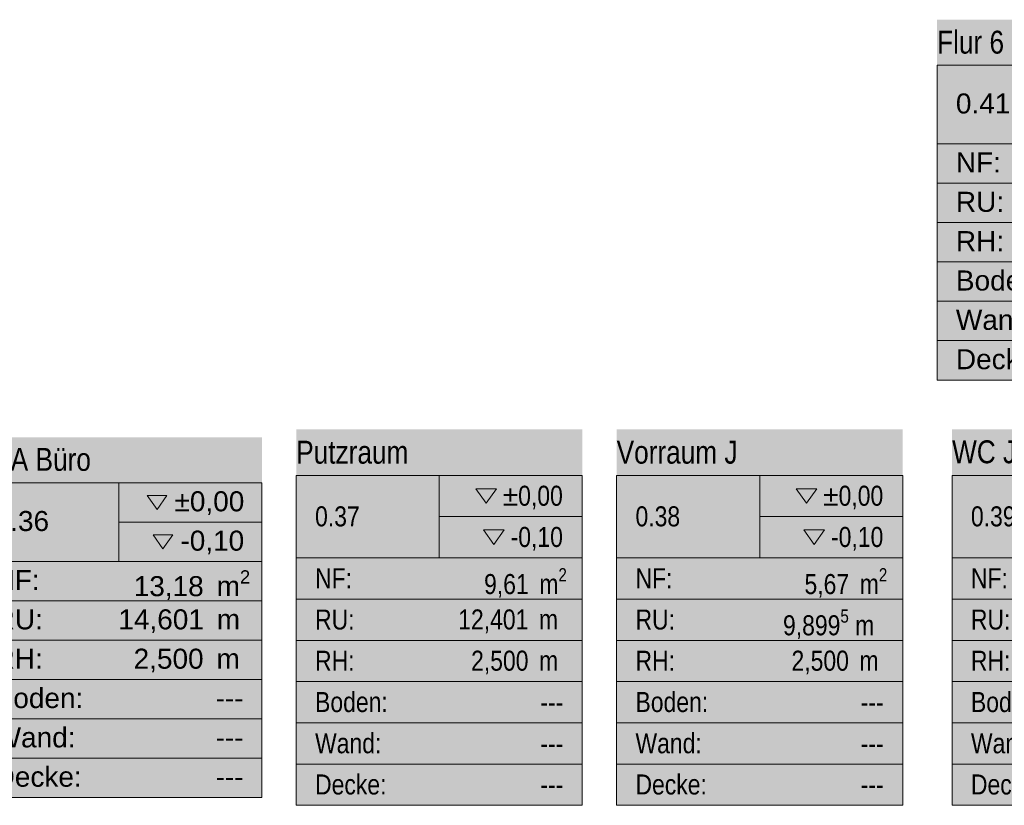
# Model space of a CAD drawing. Header units: metres. Extents: x -89 to 754, y -195 to 69.
# Tile 171 of 211: x 23 to 32, y -14 to -7. Entities that reach past the tile are written whole.
import ezdxf
from ezdxf.enums import TextEntityAlignment as Align

# ---------------------------------------------------------------- set-up
doc = ezdxf.new("R2010")
doc.units = ezdxf.units.M
doc.header["$MEASUREMENT"] = 0
doc.layers.add('80 Raum', color=7, linetype='Continuous')
doc.layers.add('Neubau_80 Raum', color=7, linetype='Continuous')
doc.styles.add('ERSTELLTER_STIL_1', font='arial.ttf')
doc.styles.add('ERSTELLTER_STIL_2', font='ARIALN.TTF')
doc.styles.add('ERSTELLTER_STIL_3', font='ARIALN.TTF')

# ---------------------------------------------------------------- blocks, each defined once
blk = doc.blocks.new('Flur 6_0.41_29_1', base_point=(32.5014, -8.4338))
at = {"layer": '80 Raum', "linetype": 'Continuous', "lineweight": 0, "true_color": 0x272a1c}
blk.add_hatch(color=250, dxfattribs=at).paths.add_polyline_path([(31.2514, -10.0079), (33.7514, -10.0079), (33.7514, -6.8597), (31.2514, -6.8597)])
at = {"layer": '80 Raum', "color": 7, "linetype": 'Continuous', "lineweight": 9}
for p, q in [((33.7514, -7.2579), (31.2514, -7.2579)), ((31.2514, -7.2579), (31.2514, -10.0079)), ((31.2514, -7.2579), (33.7514, -7.2579)), ((31.2514, -7.9454), (31.2514, -7.2579)), ((33.7514, -7.9454), (31.2514, -7.9454)), ((31.2514, -7.9454), (33.7514, -7.9454)), ((31.2514, -8.2891), (31.2514, -7.9454)), ((33.7514, -8.2891), (31.2514, -8.2891)), ((31.2514, -8.2891), (33.7514, -8.2891)), ((31.2514, -8.6329), (31.2514, -8.2891)), ((33.7514, -8.6329), (31.2514, -8.6329)), ((31.2514, -8.6329), (33.7514, -8.6329)), ((31.2514, -8.9766), (31.2514, -8.6329)), ((33.7514, -8.9766), (31.2514, -8.9766)), ((31.2514, -8.9766), (33.7514, -8.9766)), ((31.2514, -9.3204), (31.2514, -8.9766)), ((33.7514, -9.3204), (31.2514, -9.3204)), ((31.2514, -9.3204), (33.7514, -9.3204)), ((31.2514, -9.6641), (31.2514, -9.3204)), ((33.7514, -9.6641), (31.2514, -9.6641)), ((31.2514, -9.6641), (33.7514, -9.6641)), ((31.2514, -10.0079), (31.2514, -9.6641)), ((31.2514, -10.0079), (33.7514, -10.0079)), ((33.7514, -10.0079), (31.2514, -10.0079))]:
    blk.add_line(p, q, dxfattribs=at)
at = {"layer": '80 Raum', "color": 7, "lineweight": 9, "style": 'ERSTELLTER_STIL_1'}
blk.add_attdef('stApartmentId', text='', height=0.175, dxfattribs=at).set_placement((26.406, 14.2444), align=Align.MIDDLE_CENTER)
at = {"layer": '80 Raum', "color": 7, "lineweight": 9}
for tag, height, style, p in [('ROOM_NAME', 0.2, 'ERSTELLTER_STIL_2', (31.2514, -6.956)), ('DUMMY_850', 0.2, 'ERSTELLTER_STIL_2', (33.5867, -6.8941)), ('ROOM_NUMBER', 0.175, 'ERSTELLTER_STIL_1', (31.4161, -7.5041)), ('measuredNetAreaCode', 0.175, 'ERSTELLTER_STIL_1', (31.4161, -8.0197)), ('perimeterCode', 0.175, 'ERSTELLTER_STIL_1', (31.4161, -8.3635)), ('ceilingHeightCode', 0.175, 'ERSTELLTER_STIL_1', (31.4161, -8.7072)), ('measuredAreaCode', 0.175, 'ERSTELLTER_STIL_1', (31.4161, -9.051)), ('DUMMY_851_0', 0.175, 'ERSTELLTER_STIL_1', (33.3469, -9.051)), ('DUMMY_852', 0.175, 'ERSTELLTER_STIL_1', (31.4161, -9.3947)), ('DUMMY_851_1', 0.175, 'ERSTELLTER_STIL_1', (33.3469, -9.3947)), ('DUMMY_853', 0.175, 'ERSTELLTER_STIL_1', (31.4161, -9.7385)), ('DUMMY_851_2', 0.175, 'ERSTELLTER_STIL_1', (33.3469, -9.7385))]:
    blk.add_attdef(tag, text='', height=height, dxfattribs=dict(at, style=style)).set_placement(p, align=Align.TOP_LEFT)
blk = doc.blocks.new('SSA Büro_0.36_30_1', base_point=(24.1014, -12.0819))
at = {"layer": 'Neubau_80 Raum', "linetype": 'Continuous', "lineweight": 0, "true_color": 0x272a1c}
blk.add_hatch(color=250, dxfattribs=at).paths.add_polyline_path([(22.8514, -13.656), (25.3514, -13.656), (25.3514, -10.5079), (22.8514, -10.5079)])
at = {"layer": 'Neubau_80 Raum', "linetype": 'Continuous', "lineweight": 0, "true_color": 0x000000}
blk.add_hatch(color=18, dxfattribs=at).paths.add_polyline_path([(24.4011, -11.3609), (24.487, -11.4824), (24.573, -11.3609)])
at = {"layer": 'Neubau_80 Raum', "color": 7, "linetype": 'Continuous', "lineweight": 9}
for p, q in [((25.3514, -10.906), (22.8514, -10.906)), ((22.8514, -10.906), (22.8514, -13.656)), ((22.8514, -10.906), (25.3514, -10.906)), ((22.8514, -11.5935), (22.8514, -10.906)), ((24.1014, -10.906), (24.1014, -11.5935)), ((25.3514, -13.656), (25.3514, -10.906)), ((25.3514, -10.906), (25.3514, -11.5935)), ((24.1014, -11.2498), (25.3514, -11.2498)), ((25.3514, -11.5935), (22.8514, -11.5935)), ((22.8514, -11.5935), (25.3514, -11.5935)), ((22.8514, -11.9373), (22.8514, -11.5935)), ((25.3514, -11.5935), (25.3514, -11.9373)), ((25.3514, -11.9373), (22.8514, -11.9373)), ((22.8514, -11.9373), (25.3514, -11.9373)), ((22.8514, -12.281), (22.8514, -11.9373)), ((25.3514, -11.9373), (25.3514, -12.281)), ((25.3514, -12.281), (22.8514, -12.281)), ((22.8514, -12.281), (25.3514, -12.281)), ((22.8514, -12.6248), (22.8514, -12.281)), ((25.3514, -12.281), (25.3514, -12.6248)), ((25.3514, -12.6248), (22.8514, -12.6248)), ((22.8514, -12.6248), (25.3514, -12.6248)), ((22.8514, -12.9685), (22.8514, -12.6248)), ((25.3514, -12.6248), (25.3514, -12.9685)), ((25.3514, -12.9685), (22.8514, -12.9685)), ((22.8514, -12.9685), (25.3514, -12.9685)), ((22.8514, -13.3123), (22.8514, -12.9685)), ((25.3514, -12.9685), (25.3514, -13.3123)), ((25.3514, -13.3123), (22.8514, -13.3123)), ((22.8514, -13.3123), (25.3514, -13.3123)), ((22.8514, -13.656), (22.8514, -13.3123)), ((25.3514, -13.3123), (25.3514, -13.656)), ((22.8514, -13.656), (25.3514, -13.656)), ((25.3514, -13.656), (22.8514, -13.656))]:
    blk.add_line(p, q, dxfattribs=at)
at = {"layer": 'Neubau_80 Raum', "color": 7, "linetype": 'Continuous', "lineweight": 13, "flags": 128}
for points in [[(24.3493, -11.0171), (24.4352, -11.1387), (24.5212, -11.0171)], [(24.4011, -11.3609), (24.487, -11.4824), (24.573, -11.3609)]]:
    blk.add_lwpolyline(points, close=True, dxfattribs=at)
at = {"layer": 'Neubau_80 Raum', "color": 7, "lineweight": 9, "char_height": 0.175, "attachment_point": 1, "style": 'ERSTELLTER_STIL_1'}
for s, insert in [('\\A1;{\\pql;\\pt0,0.05;\\fArial|b0|i0|c0|p0;\\W1.000000;±0,00\\fArial|b0|i0|c0|p0;\\W1.000000;\\A1{\\H.66x;\\S^  ;}\\fArial|b0|i0|c0|p0;\\W1.000000;\\fArial|b0|i0|c0|p0;\\W1.000000;\\A1{\\H.66x;\\S^  ;}}', (24.5879, -10.9804)), ('\\A1;{\\pql;\\pt0,0.05;\\fArial|b0|i0|c0|p0;\\W1.000000;-0,10\\fArial|b0|i0|c0|p0;\\W1.000000;\\A1{\\H.66x;\\S^  ;}\\fArial|b0|i0|c0|p0;\\W1.000000;\\fArial|b0|i0|c0|p0;\\W1.000000;\\A1{\\H.66x;\\S^  ;}}', (24.6396, -11.3241)), ('\\A1;{\\pql;\\pt0,0.05;\\fArial|b0|i0|c0|p0;\\W1.000000;13,18\\fArial|b0|i0|c0|p0;\\W1.000000;\\A1{\\H.66x;\\S^  ;}\\fArial|b0|i0|c0|p0;\\W1.000000; m\\fArial|b0|i0|c0|p0;\\W1.000000;\\A1{\\H.66x;\\S2^  ;}}', (24.2314, -11.6704)), ('\\A1;{\\pql;\\pt0,0.05;\\fArial|b0|i0|c0|p0;\\W1.000000;14,601\\fArial|b0|i0|c0|p0;\\W1.000000;\\A1{\\H.66x;\\S^  ;}\\fArial|b0|i0|c0|p0;\\W1.000000; m\\fArial|b0|i0|c0|p0;\\W1.000000;\\A1{\\H.66x;\\S^  ;}}', (24.097, -12.0116)), ('\\A1;{\\pql;\\pt0,0.05;\\fArial|b0|i0|c0|p0;\\W1.000000;2,500\\fArial|b0|i0|c0|p0;\\W1.000000;\\A1{\\H.66x;\\S^  ;}\\fArial|b0|i0|c0|p0;\\W1.000000; m\\fArial|b0|i0|c0|p0;\\W1.000000;\\A1{\\H.66x;\\S^  ;}}', (24.2305, -12.3554))]:
    blk.add_mtext(s, dxfattribs=dict(at, insert=insert))
at = {"layer": 'Neubau_80 Raum', "color": 7, "lineweight": 9}
for tag, height, style, p in [('DUMMY_850', 0.2, 'ERSTELLTER_STIL_2', (25.1867, -10.5422)), ('ROOM_NAME', 0.2, 'ERSTELLTER_STIL_2', (22.8514, -10.6014)), ('ROOM_NUMBER', 0.175, 'ERSTELLTER_STIL_1', (23.0161, -11.1523)), ('measuredNetAreaCode', 0.175, 'ERSTELLTER_STIL_1', (23.0161, -11.6679)), ('perimeterCode', 0.175, 'ERSTELLTER_STIL_1', (23.0161, -12.0116)), ('ceilingHeightCode', 0.175, 'ERSTELLTER_STIL_1', (23.0161, -12.3554)), ('measuredAreaCode', 0.175, 'ERSTELLTER_STIL_1', (23.0161, -12.6991)), ('DUMMY_851_0', 0.175, 'ERSTELLTER_STIL_1', (24.9469, -12.6991)), ('DUMMY_852', 0.175, 'ERSTELLTER_STIL_1', (23.0161, -13.0429)), ('DUMMY_851_1', 0.175, 'ERSTELLTER_STIL_1', (24.9469, -13.0429)), ('DUMMY_853', 0.175, 'ERSTELLTER_STIL_1', (23.0161, -13.3866)), ('DUMMY_851_2', 0.175, 'ERSTELLTER_STIL_1', (24.9469, -13.3866))]:
    blk.add_attdef(tag, text='', height=height, dxfattribs=dict(at, style=style)).set_placement(p, align=Align.TOP_LEFT)
blk = doc.blocks.new('WC Jungs_0.39a_54_1', base_point=(32.1683, -12.0819))
at = {"layer": 'Neubau_80 Raum', "linetype": 'Continuous', "lineweight": 0, "true_color": 0x272a1c}
blk.add_hatch(color=250, dxfattribs=at).paths.add_polyline_path([(31.3826, -13.7239), (33.8826, -13.7239), (33.8826, -10.44), (31.3826, -10.44)])
at = {"layer": 'Neubau_80 Raum', "linetype": 'Continuous', "lineweight": 0, "true_color": 0x000000}
blk.add_hatch(color=18, dxfattribs=at).paths.add_polyline_path([(33.0197, -11.3183), (33.1097, -11.4456), (33.1998, -11.3183)])
at = {"layer": 'Neubau_80 Raum', "color": 7, "linetype": 'Continuous', "lineweight": 9}
for p, q in [((33.8826, -10.8415), (31.3826, -10.8415)), ((31.3826, -10.8415), (31.3826, -13.7239)), ((31.3826, -10.8415), (33.8826, -10.8415)), ((31.3826, -11.5621), (31.3826, -10.8415)), ((32.6326, -10.8415), (32.6326, -11.5621)), ((33.8826, -13.7239), (33.8826, -10.8415)), ((33.8826, -10.8415), (33.8826, -11.5621)), ((32.6326, -11.2018), (33.8826, -11.2018)), ((33.8826, -11.5621), (31.3826, -11.5621)), ((31.3826, -11.5621), (33.8826, -11.5621)), ((31.3826, -11.9224), (31.3826, -11.5621)), ((33.8826, -11.5621), (33.8826, -11.9224)), ((33.8826, -11.9224), (31.3826, -11.9224)), ((31.3826, -11.9224), (33.8826, -11.9224)), ((31.3826, -12.2827), (31.3826, -11.9224)), ((33.8826, -11.9224), (33.8826, -12.2827)), ((33.8826, -12.2827), (31.3826, -12.2827)), ((31.3826, -12.2827), (33.8826, -12.2827)), ((31.3826, -12.643), (31.3826, -12.2827)), ((33.8826, -12.2827), (33.8826, -12.643)), ((33.8826, -12.643), (31.3826, -12.643)), ((31.3826, -12.643), (33.8826, -12.643)), ((31.3826, -13.0033), (31.3826, -12.643)), ((33.8826, -12.643), (33.8826, -13.0033)), ((33.8826, -13.0033), (31.3826, -13.0033)), ((31.3826, -13.0033), (33.8826, -13.0033)), ((31.3826, -13.3636), (31.3826, -13.0033)), ((33.8826, -13.0033), (33.8826, -13.3636)), ((33.8826, -13.3636), (31.3826, -13.3636)), ((31.3826, -13.3636), (33.8826, -13.3636)), ((31.3826, -13.7239), (31.3826, -13.3636)), ((33.8826, -13.3636), (33.8826, -13.7239)), ((31.3826, -13.7239), (33.8826, -13.7239)), ((33.8826, -13.7239), (31.3826, -13.7239))]:
    blk.add_line(p, q, dxfattribs=at)
at = {"layer": 'Neubau_80 Raum', "color": 7, "linetype": 'Continuous', "lineweight": 13, "flags": 128}
for points in [[(32.9515, -10.958), (33.0416, -11.0853), (33.1317, -10.958)], [(33.0197, -11.3183), (33.1097, -11.4456), (33.1998, -11.3183)]]:
    blk.add_lwpolyline(points, close=True, dxfattribs=at)
at = {"layer": 'Neubau_80 Raum', "color": 7, "lineweight": 9, "char_height": 0.175, "attachment_point": 1, "style": 'ERSTELLTER_STIL_3'}
for s, insert in [('\\A1;{\\pql;\\pt0,0.05;\\fArial Narrow|b0|i0|c0|p0;\\W1.000000;±0,00\\fArial Narrow|b0|i0|c0|p0;\\W1.000000;\\A1{\\H.66x;\\S^  ;}\\fArial Narrow|b0|i0|c0|p0;\\W1.000000;\\fArial Narrow|b0|i0|c0|p0;\\W1.000000;\\A1{\\H.66x;\\S^  ;}}', (33.188, -10.9316)), ('\\A1;{\\pql;\\pt0,0.05;\\fArial Narrow|b0|i0|c0|p0;\\W1.000000;-0,10\\fArial Narrow|b0|i0|c0|p0;\\W1.000000;\\A1{\\H.66x;\\S^  ;}\\fArial Narrow|b0|i0|c0|p0;\\W1.000000;\\fArial Narrow|b0|i0|c0|p0;\\W1.000000;\\A1{\\H.66x;\\S^  ;}}', (33.2562, -11.2919)), ('\\A1;{\\pql;\\pt0,0.05;\\fArial Narrow|b0|i0|c0|p0;\\W1.000000;10,17\\fArial Narrow|b0|i0|c0|p0;\\W1.000000;\\A1{\\H.66x;\\S^  ;}\\fArial Narrow|b0|i0|c0|p0;\\W1.000000; m\\fArial Narrow|b0|i0|c0|p0;\\W1.000000;\\A1{\\H.66x;\\S2^  ;}}', (32.9114, -11.6522)), ('\\A1;{\\pql;\\pt0,0.05;\\fArial Narrow|b0|i0|c0|p0;\\W1.000000;12,964\\fArial Narrow|b0|i0|c0|p0;\\W1.000000;\\A1{\\H.66x;\\S5^  ;}\\fArial Narrow|b0|i0|c0|p0;\\W1.000000; m\\fArial Narrow|b0|i0|c0|p0;\\W1.000000;\\A1{\\H.66x;\\S^  ;}}', (32.7237, -12.0125)), ('\\A1;{\\pql;\\pt0,0.05;\\fArial Narrow|b0|i0|c0|p0;\\W1.000000;2,500\\fArial Narrow|b0|i0|c0|p0;\\W1.000000;\\A1{\\H.66x;\\S^  ;}\\fArial Narrow|b0|i0|c0|p0;\\W1.000000; m\\fArial Narrow|b0|i0|c0|p0;\\W1.000000;\\A1{\\H.66x;\\S^  ;}}', (32.9107, -12.3728))]:
    blk.add_mtext(s, dxfattribs=dict(at, insert=insert))
at = {"layer": 'Neubau_80 Raum', "color": 7, "lineweight": 9}
for tag, height, style, p in [('DUMMY_850', 0.2, 'ERSTELLTER_STIL_2', (33.7179, -10.4761)), ('ROOM_NAME', 0.2, 'ERSTELLTER_STIL_2', (31.3826, -10.5352)), ('ROOM_NUMBER', 0.175, 'ERSTELLTER_STIL_3', (31.5474, -11.1117)), ('measuredNetAreaCode', 0.175, 'ERSTELLTER_STIL_3', (31.5474, -11.6529)), ('perimeterCode', 0.175, 'ERSTELLTER_STIL_3', (31.5474, -12.0132)), ('ceilingHeightCode', 0.175, 'ERSTELLTER_STIL_3', (31.5474, -12.3735)), ('measuredAreaCode', 0.175, 'ERSTELLTER_STIL_3', (31.5474, -12.7338)), ('DUMMY_851_0', 0.175, 'ERSTELLTER_STIL_3', (33.5156, -12.7356)), ('DUMMY_852', 0.175, 'ERSTELLTER_STIL_3', (31.5474, -13.0941)), ('DUMMY_851_1', 0.175, 'ERSTELLTER_STIL_3', (33.5156, -13.0959)), ('DUMMY_853', 0.175, 'ERSTELLTER_STIL_3', (31.5474, -13.4544)), ('DUMMY_851_2', 0.175, 'ERSTELLTER_STIL_3', (33.5156, -13.4562))]:
    blk.add_attdef(tag, text='', height=height, dxfattribs=dict(at, style=style)).set_placement(p, align=Align.TOP_LEFT)
blk = doc.blocks.new('Vorraum J_0.38_55_1', base_point=(32.5282, -12.0819))
at = {"layer": 'Neubau_80 Raum', "linetype": 'Continuous', "lineweight": 0, "true_color": 0x272a1c}
blk.add_hatch(color=250, dxfattribs=at).paths.add_polyline_path([(28.4514, -13.7239), (30.9514, -13.7239), (30.9514, -10.44), (28.4514, -10.44)])
at = {"layer": 'Neubau_80 Raum', "linetype": 'Continuous', "lineweight": 0, "true_color": 0x000000}
blk.add_hatch(color=18, dxfattribs=at).paths.add_polyline_path([(30.0884, -11.3183), (30.1785, -11.4456), (30.2686, -11.3183)])
at = {"layer": 'Neubau_80 Raum', "color": 7, "linetype": 'Continuous', "lineweight": 9}
for p, q in [((30.9514, -10.8415), (28.4514, -10.8415)), ((28.4514, -10.8415), (28.4514, -13.7239)), ((28.4514, -10.8415), (30.9514, -10.8415)), ((28.4514, -11.5621), (28.4514, -10.8415)), ((29.7014, -10.8415), (29.7014, -11.5621)), ((30.9514, -13.7239), (30.9514, -10.8415)), ((30.9514, -10.8415), (30.9514, -11.5621)), ((29.7014, -11.2018), (30.9514, -11.2018)), ((30.9514, -11.5621), (28.4514, -11.5621)), ((28.4514, -11.5621), (30.9514, -11.5621)), ((28.4514, -11.9224), (28.4514, -11.5621)), ((30.9514, -11.5621), (30.9514, -11.9224)), ((30.9514, -11.9224), (28.4514, -11.9224)), ((28.4514, -11.9224), (30.9514, -11.9224)), ((28.4514, -12.2827), (28.4514, -11.9224)), ((30.9514, -11.9224), (30.9514, -12.2827)), ((30.9514, -12.2827), (28.4514, -12.2827)), ((28.4514, -12.2827), (30.9514, -12.2827)), ((28.4514, -12.643), (28.4514, -12.2827)), ((30.9514, -12.2827), (30.9514, -12.643)), ((30.9514, -12.643), (28.4514, -12.643)), ((28.4514, -12.643), (30.9514, -12.643)), ((28.4514, -13.0033), (28.4514, -12.643)), ((30.9514, -12.643), (30.9514, -13.0033)), ((30.9514, -13.0033), (28.4514, -13.0033)), ((28.4514, -13.0033), (30.9514, -13.0033)), ((28.4514, -13.3636), (28.4514, -13.0033)), ((30.9514, -13.0033), (30.9514, -13.3636)), ((30.9514, -13.3636), (28.4514, -13.3636)), ((28.4514, -13.3636), (30.9514, -13.3636)), ((28.4514, -13.7239), (28.4514, -13.3636)), ((30.9514, -13.3636), (30.9514, -13.7239)), ((28.4514, -13.7239), (30.9514, -13.7239)), ((30.9514, -13.7239), (28.4514, -13.7239))]:
    blk.add_line(p, q, dxfattribs=at)
at = {"layer": 'Neubau_80 Raum', "color": 7, "linetype": 'Continuous', "lineweight": 13, "flags": 128}
for points in [[(30.0203, -10.958), (30.1103, -11.0853), (30.2004, -10.958)], [(30.0884, -11.3183), (30.1785, -11.4456), (30.2686, -11.3183)]]:
    blk.add_lwpolyline(points, close=True, dxfattribs=at)
at = {"layer": 'Neubau_80 Raum', "color": 7, "lineweight": 9, "char_height": 0.175, "attachment_point": 1, "style": 'ERSTELLTER_STIL_3'}
for s, insert in [('\\A1;{\\pql;\\pt0,0.05;\\fArial Narrow|b0|i0|c0|p0;\\W1.000000;±0,00\\fArial Narrow|b0|i0|c0|p0;\\W1.000000;\\A1{\\H.66x;\\S^  ;}\\fArial Narrow|b0|i0|c0|p0;\\W1.000000;\\fArial Narrow|b0|i0|c0|p0;\\W1.000000;\\A1{\\H.66x;\\S^  ;}}', (30.2567, -10.9316)), ('\\A1;{\\pql;\\pt0,0.05;\\fArial Narrow|b0|i0|c0|p0;\\W1.000000;-0,10\\fArial Narrow|b0|i0|c0|p0;\\W1.000000;\\A1{\\H.66x;\\S^  ;}\\fArial Narrow|b0|i0|c0|p0;\\W1.000000;\\fArial Narrow|b0|i0|c0|p0;\\W1.000000;\\A1{\\H.66x;\\S^  ;}}', (30.3249, -11.2919)), ('\\A1;{\\pql;\\pt0,0.05;\\fArial Narrow|b0|i0|c0|p0;\\W1.000000;5,67\\fArial Narrow|b0|i0|c0|p0;\\W1.000000;\\A1{\\H.66x;\\S^  ;}\\fArial Narrow|b0|i0|c0|p0;\\W1.000000; m\\fArial Narrow|b0|i0|c0|p0;\\W1.000000;\\A1{\\H.66x;\\S2^  ;}}', (30.0929, -11.6522)), ('\\A1;{\\pql;\\pt0,0.05;\\fArial Narrow|b0|i0|c0|p0;\\W1.000000;9,899\\fArial Narrow|b0|i0|c0|p0;\\W1.000000;\\A1{\\H.66x;\\S5^  ;}\\fArial Narrow|b0|i0|c0|p0;\\W1.000000; m\\fArial Narrow|b0|i0|c0|p0;\\W1.000000;\\A1{\\H.66x;\\S^  ;}}', (29.9051, -12.0125)), ('\\A1;{\\pql;\\pt0,0.05;\\fArial Narrow|b0|i0|c0|p0;\\W1.000000;2,500\\fArial Narrow|b0|i0|c0|p0;\\W1.000000;\\A1{\\H.66x;\\S^  ;}\\fArial Narrow|b0|i0|c0|p0;\\W1.000000; m\\fArial Narrow|b0|i0|c0|p0;\\W1.000000;\\A1{\\H.66x;\\S^  ;}}', (29.9794, -12.3728))]:
    blk.add_mtext(s, dxfattribs=dict(at, insert=insert))
at = {"layer": 'Neubau_80 Raum', "color": 7, "lineweight": 9}
for tag, height, style, p in [('DUMMY_850', 0.2, 'ERSTELLTER_STIL_2', (30.7867, -10.4761)), ('ROOM_NAME', 0.2, 'ERSTELLTER_STIL_2', (28.4514, -10.5387)), ('ROOM_NUMBER', 0.175, 'ERSTELLTER_STIL_3', (28.6161, -11.1117)), ('measuredNetAreaCode', 0.175, 'ERSTELLTER_STIL_3', (28.6161, -11.6529)), ('perimeterCode', 0.175, 'ERSTELLTER_STIL_3', (28.6161, -12.0132)), ('ceilingHeightCode', 0.175, 'ERSTELLTER_STIL_3', (28.6161, -12.3735)), ('measuredAreaCode', 0.175, 'ERSTELLTER_STIL_3', (28.6161, -12.7338)), ('DUMMY_851_0', 0.175, 'ERSTELLTER_STIL_3', (30.5844, -12.7356)), ('DUMMY_852', 0.175, 'ERSTELLTER_STIL_3', (28.6161, -13.0941)), ('DUMMY_851_1', 0.175, 'ERSTELLTER_STIL_3', (30.5844, -13.0959)), ('DUMMY_853', 0.175, 'ERSTELLTER_STIL_3', (28.6161, -13.4544)), ('DUMMY_851_2', 0.175, 'ERSTELLTER_STIL_3', (30.5844, -13.4562))]:
    blk.add_attdef(tag, text='', height=height, dxfattribs=dict(at, style=style)).set_placement(p, align=Align.TOP_LEFT)
blk = doc.blocks.new('Putzraum_0.37_59_1', base_point=(27.217, -12.0819))
at = {"layer": 'Neubau_80 Raum', "linetype": 'Continuous', "lineweight": 0, "true_color": 0x272a1c}
blk.add_hatch(color=250, dxfattribs=at).paths.add_polyline_path([(25.6514, -13.7239), (28.1514, -13.7239), (28.1514, -10.44), (25.6514, -10.44)])
at = {"layer": 'Neubau_80 Raum', "linetype": 'Continuous', "lineweight": 0, "true_color": 0x000000}
blk.add_hatch(color=18, dxfattribs=at).paths.add_polyline_path([(27.2884, -11.3183), (27.3785, -11.4456), (27.4686, -11.3183)])
at = {"layer": 'Neubau_80 Raum', "color": 7, "linetype": 'Continuous', "lineweight": 9}
for p, q in [((28.1514, -10.8415), (25.6514, -10.8415)), ((25.6514, -10.8415), (25.6514, -13.7239)), ((25.6514, -10.8415), (28.1514, -10.8415)), ((25.6514, -11.5621), (25.6514, -10.8415)), ((26.9014, -10.8415), (26.9014, -11.5621)), ((28.1514, -13.7239), (28.1514, -10.8415)), ((28.1514, -10.8415), (28.1514, -11.5621)), ((26.9014, -11.2018), (28.1514, -11.2018)), ((28.1514, -11.5621), (25.6514, -11.5621)), ((25.6514, -11.5621), (28.1514, -11.5621)), ((25.6514, -11.9224), (25.6514, -11.5621)), ((28.1514, -11.5621), (28.1514, -11.9224)), ((28.1514, -11.9224), (25.6514, -11.9224)), ((25.6514, -11.9224), (28.1514, -11.9224)), ((25.6514, -12.2827), (25.6514, -11.9224)), ((28.1514, -11.9224), (28.1514, -12.2827)), ((28.1514, -12.2827), (25.6514, -12.2827)), ((25.6514, -12.2827), (28.1514, -12.2827)), ((25.6514, -12.643), (25.6514, -12.2827)), ((28.1514, -12.2827), (28.1514, -12.643)), ((28.1514, -12.643), (25.6514, -12.643)), ((25.6514, -12.643), (28.1514, -12.643)), ((25.6514, -13.0033), (25.6514, -12.643)), ((28.1514, -12.643), (28.1514, -13.0033)), ((28.1514, -13.0033), (25.6514, -13.0033)), ((25.6514, -13.0033), (28.1514, -13.0033)), ((25.6514, -13.3636), (25.6514, -13.0033)), ((28.1514, -13.0033), (28.1514, -13.3636)), ((28.1514, -13.3636), (25.6514, -13.3636)), ((25.6514, -13.3636), (28.1514, -13.3636)), ((25.6514, -13.7239), (25.6514, -13.3636)), ((28.1514, -13.3636), (28.1514, -13.7239)), ((25.6514, -13.7239), (28.1514, -13.7239)), ((28.1514, -13.7239), (25.6514, -13.7239))]:
    blk.add_line(p, q, dxfattribs=at)
at = {"layer": 'Neubau_80 Raum', "color": 7, "linetype": 'Continuous', "lineweight": 13, "flags": 128}
for points in [[(27.2203, -10.958), (27.3103, -11.0853), (27.4004, -10.958)], [(27.2884, -11.3183), (27.3785, -11.4456), (27.4686, -11.3183)]]:
    blk.add_lwpolyline(points, close=True, dxfattribs=at)
at = {"layer": 'Neubau_80 Raum', "color": 7, "lineweight": 9, "char_height": 0.175, "attachment_point": 1, "style": 'ERSTELLTER_STIL_3'}
for s, insert in [('\\A1;{\\pql;\\pt0,0.05;\\fArial Narrow|b0|i0|c0|p0;\\W1.000000;±0,00\\fArial Narrow|b0|i0|c0|p0;\\W1.000000;\\A1{\\H.66x;\\S^  ;}\\fArial Narrow|b0|i0|c0|p0;\\W1.000000;\\fArial Narrow|b0|i0|c0|p0;\\W1.000000;\\A1{\\H.66x;\\S^  ;}}', (27.4567, -10.9316)), ('\\A1;{\\pql;\\pt0,0.05;\\fArial Narrow|b0|i0|c0|p0;\\W1.000000;-0,10\\fArial Narrow|b0|i0|c0|p0;\\W1.000000;\\A1{\\H.66x;\\S^  ;}\\fArial Narrow|b0|i0|c0|p0;\\W1.000000;\\fArial Narrow|b0|i0|c0|p0;\\W1.000000;\\A1{\\H.66x;\\S^  ;}}', (27.5249, -11.2919)), ('\\A1;{\\pql;\\pt0,0.05;\\fArial Narrow|b0|i0|c0|p0;\\W1.000000;9,61\\fArial Narrow|b0|i0|c0|p0;\\W1.000000;\\A1{\\H.66x;\\S^  ;}\\fArial Narrow|b0|i0|c0|p0;\\W1.000000; m\\fArial Narrow|b0|i0|c0|p0;\\W1.000000;\\A1{\\H.66x;\\S2^  ;}}', (27.2929, -11.6522)), ('\\A1;{\\pql;\\pt0,0.05;\\fArial Narrow|b0|i0|c0|p0;\\W1.000000;12,401\\fArial Narrow|b0|i0|c0|p0;\\W1.000000;\\A1{\\H.66x;\\S^  ;}\\fArial Narrow|b0|i0|c0|p0;\\W1.000000; m\\fArial Narrow|b0|i0|c0|p0;\\W1.000000;\\A1{\\H.66x;\\S^  ;}}', (27.0668, -12.0125)), ('\\A1;{\\pql;\\pt0,0.05;\\fArial Narrow|b0|i0|c0|p0;\\W1.000000;2,500\\fArial Narrow|b0|i0|c0|p0;\\W1.000000;\\A1{\\H.66x;\\S^  ;}\\fArial Narrow|b0|i0|c0|p0;\\W1.000000; m\\fArial Narrow|b0|i0|c0|p0;\\W1.000000;\\A1{\\H.66x;\\S^  ;}}', (27.1794, -12.3728))]:
    blk.add_mtext(s, dxfattribs=dict(at, insert=insert))
at = {"layer": 'Neubau_80 Raum', "color": 7, "lineweight": 9}
for tag, height, style, p in [('DUMMY_850', 0.2, 'ERSTELLTER_STIL_2', (27.9867, -10.4761)), ('ROOM_NAME', 0.2, 'ERSTELLTER_STIL_2', (25.6514, -10.5387)), ('ROOM_NUMBER', 0.175, 'ERSTELLTER_STIL_3', (25.8161, -11.1117)), ('measuredNetAreaCode', 0.175, 'ERSTELLTER_STIL_3', (25.8161, -11.6529)), ('perimeterCode', 0.175, 'ERSTELLTER_STIL_3', (25.8161, -12.0132)), ('ceilingHeightCode', 0.175, 'ERSTELLTER_STIL_3', (25.8161, -12.3735)), ('measuredAreaCode', 0.175, 'ERSTELLTER_STIL_3', (25.8161, -12.7338)), ('DUMMY_851_0', 0.175, 'ERSTELLTER_STIL_3', (27.7844, -12.7356)), ('DUMMY_852', 0.175, 'ERSTELLTER_STIL_3', (25.8161, -13.0941)), ('DUMMY_851_1', 0.175, 'ERSTELLTER_STIL_3', (27.7844, -13.0959)), ('DUMMY_853', 0.175, 'ERSTELLTER_STIL_3', (25.8161, -13.4544)), ('DUMMY_851_2', 0.175, 'ERSTELLTER_STIL_3', (27.7844, -13.4562))]:
    blk.add_attdef(tag, text='', height=height, dxfattribs=dict(at, style=style)).set_placement(p, align=Align.TOP_LEFT)

msp = doc.modelspace()

# ---------------------------------------------------------------- block references
at = {"layer": '80 Raum', "color": 7, "linetype": 'Continuous', "lineweight": 13}
ref = msp.add_blockref('Flur 6_0.41_29_1', (32.5014, -8.4338), dxfattribs=at)
ref.add_attrib('ROOM_NAME', 'Flur 6', dxfattribs={"color": 7, "lineweight": 9, "height": 0.2, "style": 'ERSTELLTER_STIL_2'}).set_placement((31.2514, -6.956), align=Align.TOP_LEFT)
ref.add_attrib('ROOM_NUMBER', '0.41', dxfattribs={"color": 7, "lineweight": 9, "height": 0.175, "style": 'ERSTELLTER_STIL_1'}).set_placement((31.4161, -7.5041), align=Align.TOP_LEFT)
ref.add_attrib('measuredAreaCode', 'Boden: ', dxfattribs={"color": 7, "lineweight": 9, "height": 0.175, "style": 'ERSTELLTER_STIL_1'}).set_placement((31.4161, -9.051), align=Align.TOP_LEFT)
ref.add_attrib('measuredNetAreaCode', 'NF: ', dxfattribs={"color": 7, "lineweight": 9, "height": 0.175, "style": 'ERSTELLTER_STIL_1'}).set_placement((31.4161, -8.0197), align=Align.TOP_LEFT)
ref.add_attrib('perimeterCode', 'RU: ', dxfattribs={"color": 7, "lineweight": 9, "height": 0.175, "style": 'ERSTELLTER_STIL_1'}).set_placement((31.4161, -8.3635), align=Align.TOP_LEFT)
ref.add_attrib('ceilingHeightCode', 'RH: ', dxfattribs={"color": 7, "lineweight": 9, "height": 0.175, "style": 'ERSTELLTER_STIL_1'}).set_placement((31.4161, -8.7072), align=Align.TOP_LEFT)
ref.add_attrib('DUMMY_852', 'Wand: ', dxfattribs={"color": 7, "lineweight": 9, "height": 0.175, "style": 'ERSTELLTER_STIL_1'}).set_placement((31.4161, -9.3947), align=Align.TOP_LEFT)
ref.add_attrib('DUMMY_853', 'Decke: ', dxfattribs={"color": 7, "lineweight": 9, "height": 0.175, "style": 'ERSTELLTER_STIL_1'}).set_placement((31.4161, -9.7385), align=Align.TOP_LEFT)
at = {"layer": 'Neubau_80 Raum', "color": 7, "linetype": 'Continuous', "lineweight": 13}
ref = msp.add_blockref('Putzraum_0.37_59_1', (27.217, -12.0819), dxfattribs=at)
ref.add_attrib('ROOM_NAME', 'Putzraum', dxfattribs={"color": 7, "lineweight": 9, "height": 0.2, "style": 'ERSTELLTER_STIL_2'}).set_placement((25.6514, -10.5387), align=Align.TOP_LEFT)
ref.add_attrib('ROOM_NUMBER', '0.37', dxfattribs={"color": 7, "lineweight": 9, "height": 0.175, "style": 'ERSTELLTER_STIL_3'}).set_placement((25.8161, -11.1117), align=Align.TOP_LEFT)
ref.add_attrib('measuredAreaCode', 'Boden: ', dxfattribs={"color": 7, "lineweight": 9, "height": 0.175, "style": 'ERSTELLTER_STIL_3'}).set_placement((25.8161, -12.7338), align=Align.TOP_LEFT)
ref.add_attrib('measuredNetAreaCode', 'NF: ', dxfattribs={"color": 7, "lineweight": 9, "height": 0.175, "style": 'ERSTELLTER_STIL_3'}).set_placement((25.8161, -11.6529), align=Align.TOP_LEFT)
ref.add_attrib('perimeterCode', 'RU: ', dxfattribs={"color": 7, "lineweight": 9, "height": 0.175, "style": 'ERSTELLTER_STIL_3'}).set_placement((25.8161, -12.0132), align=Align.TOP_LEFT)
ref.add_attrib('ceilingHeightCode', 'RH: ', dxfattribs={"color": 7, "lineweight": 9, "height": 0.175, "style": 'ERSTELLTER_STIL_3'}).set_placement((25.8161, -12.3735), align=Align.TOP_LEFT)
ref.add_attrib('DUMMY_851', '---', dxfattribs={"color": 7, "lineweight": 9, "height": 0.175, "style": 'ERSTELLTER_STIL_3'}).set_placement((27.7844, -12.7356), align=Align.TOP_LEFT)
ref.add_attrib('DUMMY_851_1', '---', dxfattribs={"color": 7, "lineweight": 9, "height": 0.175, "style": 'ERSTELLTER_STIL_3'}).set_placement((27.7844, -13.0959), align=Align.TOP_LEFT)
ref.add_attrib('DUMMY_851_2', '---', dxfattribs={"color": 7, "lineweight": 9, "height": 0.175, "style": 'ERSTELLTER_STIL_3'}).set_placement((27.7844, -13.4562), align=Align.TOP_LEFT)
ref.add_attrib('DUMMY_852', 'Wand: ', dxfattribs={"color": 7, "lineweight": 9, "height": 0.175, "style": 'ERSTELLTER_STIL_3'}).set_placement((25.8161, -13.0941), align=Align.TOP_LEFT)
ref.add_attrib('DUMMY_853', 'Decke: ', dxfattribs={"color": 7, "lineweight": 9, "height": 0.175, "style": 'ERSTELLTER_STIL_3'}).set_placement((25.8161, -13.4544), align=Align.TOP_LEFT)
ref = msp.add_blockref('Vorraum J_0.38_55_1', (32.5282, -12.0819), dxfattribs=at)
ref.add_attrib('ROOM_NAME', 'Vorraum J', dxfattribs={"color": 7, "lineweight": 9, "height": 0.2, "style": 'ERSTELLTER_STIL_2'}).set_placement((28.4514, -10.5387), align=Align.TOP_LEFT)
ref.add_attrib('ROOM_NUMBER', '0.38', dxfattribs={"color": 7, "lineweight": 9, "height": 0.175, "style": 'ERSTELLTER_STIL_3'}).set_placement((28.6161, -11.1117), align=Align.TOP_LEFT)
ref.add_attrib('measuredAreaCode', 'Boden: ', dxfattribs={"color": 7, "lineweight": 9, "height": 0.175, "style": 'ERSTELLTER_STIL_3'}).set_placement((28.6161, -12.7338), align=Align.TOP_LEFT)
ref.add_attrib('measuredNetAreaCode', 'NF: ', dxfattribs={"color": 7, "lineweight": 9, "height": 0.175, "style": 'ERSTELLTER_STIL_3'}).set_placement((28.6161, -11.6529), align=Align.TOP_LEFT)
ref.add_attrib('perimeterCode', 'RU: ', dxfattribs={"color": 7, "lineweight": 9, "height": 0.175, "style": 'ERSTELLTER_STIL_3'}).set_placement((28.6161, -12.0132), align=Align.TOP_LEFT)
ref.add_attrib('ceilingHeightCode', 'RH: ', dxfattribs={"color": 7, "lineweight": 9, "height": 0.175, "style": 'ERSTELLTER_STIL_3'}).set_placement((28.6161, -12.3735), align=Align.TOP_LEFT)
ref.add_attrib('DUMMY_851', '---', dxfattribs={"color": 7, "lineweight": 9, "height": 0.175, "style": 'ERSTELLTER_STIL_3'}).set_placement((30.5844, -12.7356), align=Align.TOP_LEFT)
ref.add_attrib('DUMMY_851_1', '---', dxfattribs={"color": 7, "lineweight": 9, "height": 0.175, "style": 'ERSTELLTER_STIL_3'}).set_placement((30.5844, -13.0959), align=Align.TOP_LEFT)
ref.add_attrib('DUMMY_851_2', '---', dxfattribs={"color": 7, "lineweight": 9, "height": 0.175, "style": 'ERSTELLTER_STIL_3'}).set_placement((30.5844, -13.4562), align=Align.TOP_LEFT)
ref.add_attrib('DUMMY_852', 'Wand: ', dxfattribs={"color": 7, "lineweight": 9, "height": 0.175, "style": 'ERSTELLTER_STIL_3'}).set_placement((28.6161, -13.0941), align=Align.TOP_LEFT)
ref.add_attrib('DUMMY_853', 'Decke: ', dxfattribs={"color": 7, "lineweight": 9, "height": 0.175, "style": 'ERSTELLTER_STIL_3'}).set_placement((28.6161, -13.4544), align=Align.TOP_LEFT)
ref = msp.add_blockref('WC Jungs_0.39a_54_1', (32.1683, -12.0819), dxfattribs=at)
ref.add_attrib('ROOM_NAME', 'WC Jungs', dxfattribs={"color": 7, "lineweight": 9, "height": 0.2, "style": 'ERSTELLTER_STIL_2'}).set_placement((31.3826, -10.5352), align=Align.TOP_LEFT)
ref.add_attrib('ROOM_NUMBER', '0.39a', dxfattribs={"color": 7, "lineweight": 9, "height": 0.175, "style": 'ERSTELLTER_STIL_3'}).set_placement((31.5474, -11.1117), align=Align.TOP_LEFT)
ref.add_attrib('measuredAreaCode', 'Boden: ', dxfattribs={"color": 7, "lineweight": 9, "height": 0.175, "style": 'ERSTELLTER_STIL_3'}).set_placement((31.5474, -12.7338), align=Align.TOP_LEFT)
ref.add_attrib('measuredNetAreaCode', 'NF: ', dxfattribs={"color": 7, "lineweight": 9, "height": 0.175, "style": 'ERSTELLTER_STIL_3'}).set_placement((31.5474, -11.6529), align=Align.TOP_LEFT)
ref.add_attrib('perimeterCode', 'RU: ', dxfattribs={"color": 7, "lineweight": 9, "height": 0.175, "style": 'ERSTELLTER_STIL_3'}).set_placement((31.5474, -12.0132), align=Align.TOP_LEFT)
ref.add_attrib('ceilingHeightCode', 'RH: ', dxfattribs={"color": 7, "lineweight": 9, "height": 0.175, "style": 'ERSTELLTER_STIL_3'}).set_placement((31.5474, -12.3735), align=Align.TOP_LEFT)
ref.add_attrib('DUMMY_851', '---', dxfattribs={"color": 7, "lineweight": 9, "height": 0.175, "style": 'ERSTELLTER_STIL_3'}).set_placement((33.5156, -12.7356), align=Align.TOP_LEFT)
ref.add_attrib('DUMMY_851_1', '---', dxfattribs={"color": 7, "lineweight": 9, "height": 0.175, "style": 'ERSTELLTER_STIL_3'}).set_placement((33.5156, -13.0959), align=Align.TOP_LEFT)
ref.add_attrib('DUMMY_851_2', '---', dxfattribs={"color": 7, "lineweight": 9, "height": 0.175, "style": 'ERSTELLTER_STIL_3'}).set_placement((33.5156, -13.4562), align=Align.TOP_LEFT)
ref.add_attrib('DUMMY_852', 'Wand: ', dxfattribs={"color": 7, "lineweight": 9, "height": 0.175, "style": 'ERSTELLTER_STIL_3'}).set_placement((31.5474, -13.0941), align=Align.TOP_LEFT)
ref.add_attrib('DUMMY_853', 'Decke: ', dxfattribs={"color": 7, "lineweight": 9, "height": 0.175, "style": 'ERSTELLTER_STIL_3'}).set_placement((31.5474, -13.4544), align=Align.TOP_LEFT)
ref = msp.add_blockref('SSA Büro_0.36_30_1', (24.1014, -12.0819), dxfattribs=at)
ref.add_attrib('ROOM_NAME', 'SSA Büro', dxfattribs={"color": 7, "lineweight": 9, "height": 0.2, "style": 'ERSTELLTER_STIL_2'}).set_placement((22.8514, -10.6014), align=Align.TOP_LEFT)
ref.add_attrib('ROOM_NUMBER', '0.36', dxfattribs={"color": 7, "lineweight": 9, "height": 0.175, "style": 'ERSTELLTER_STIL_1'}).set_placement((23.0161, -11.1523), align=Align.TOP_LEFT)
ref.add_attrib('measuredAreaCode', 'Boden: ', dxfattribs={"color": 7, "lineweight": 9, "height": 0.175, "style": 'ERSTELLTER_STIL_1'}).set_placement((23.0161, -12.6991), align=Align.TOP_LEFT)
ref.add_attrib('measuredNetAreaCode', 'NF: ', dxfattribs={"color": 7, "lineweight": 9, "height": 0.175, "style": 'ERSTELLTER_STIL_1'}).set_placement((23.0161, -11.6679), align=Align.TOP_LEFT)
ref.add_attrib('perimeterCode', 'RU: ', dxfattribs={"color": 7, "lineweight": 9, "height": 0.175, "style": 'ERSTELLTER_STIL_1'}).set_placement((23.0161, -12.0116), align=Align.TOP_LEFT)
ref.add_attrib('ceilingHeightCode', 'RH: ', dxfattribs={"color": 7, "lineweight": 9, "height": 0.175, "style": 'ERSTELLTER_STIL_1'}).set_placement((23.0161, -12.3554), align=Align.TOP_LEFT)
ref.add_attrib('DUMMY_851', '---', dxfattribs={"color": 7, "lineweight": 9, "height": 0.175, "style": 'ERSTELLTER_STIL_1'}).set_placement((24.9469, -12.6991), align=Align.TOP_LEFT)
ref.add_attrib('DUMMY_851_1', '---', dxfattribs={"color": 7, "lineweight": 9, "height": 0.175, "style": 'ERSTELLTER_STIL_1'}).set_placement((24.9469, -13.0429), align=Align.TOP_LEFT)
ref.add_attrib('DUMMY_851_2', '---', dxfattribs={"color": 7, "lineweight": 9, "height": 0.175, "style": 'ERSTELLTER_STIL_1'}).set_placement((24.9469, -13.3866), align=Align.TOP_LEFT)
ref.add_attrib('DUMMY_852', 'Wand: ', dxfattribs={"color": 7, "lineweight": 9, "height": 0.175, "style": 'ERSTELLTER_STIL_1'}).set_placement((23.0161, -13.0429), align=Align.TOP_LEFT)
ref.add_attrib('DUMMY_853', 'Decke: ', dxfattribs={"color": 7, "lineweight": 9, "height": 0.175, "style": 'ERSTELLTER_STIL_1'}).set_placement((23.0161, -13.3866), align=Align.TOP_LEFT)

doc.saveas('drawing.dxf')
